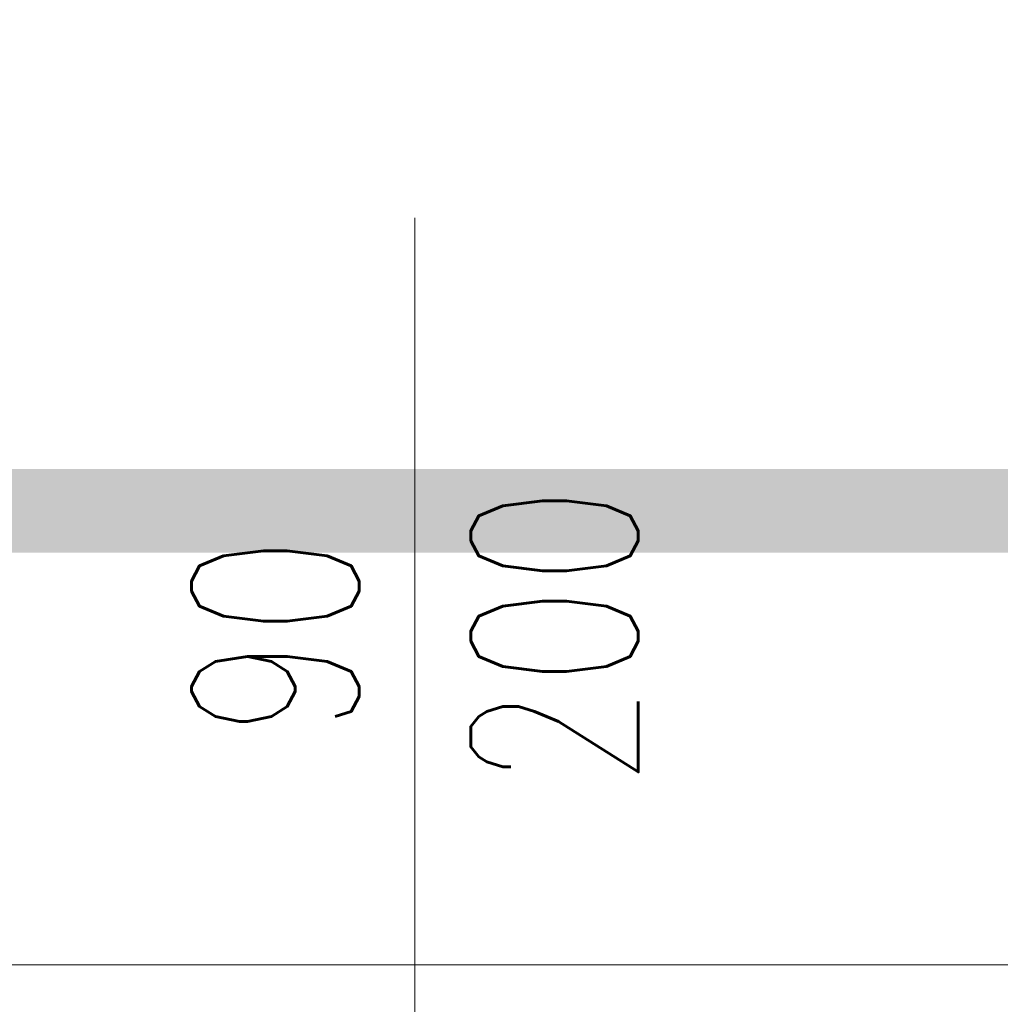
# Model space of a CAD drawing. Header units: millimetres. Extents: x -6792 to 22441, y -13430 to 4653.
# Tile 135 of 256: x -1652 to -1593, y -12327 to -12268. Entities that reach past the tile are written whole.
import ezdxf
from ezdxf import colors
from ezdxf.entities.mleader import LeaderData, LeaderLine
from ezdxf.math import Vec2, Vec3

# ---------------------------------------------------------------- set-up
doc = ezdxf.new("R2010")
doc.units = ezdxf.units.MM
doc.linetypes.add('DASHED', pattern=[19.05, 12.7, -6.35])
for name, color, linetype, lineweight in [('_A_KOLORYSTYKA ŚCIAN', 40, 'Continuous', 5), ('_A_OPIS', 253, 'Continuous', 9), ('drzwi', 30, 'Continuous', 20)]:
    doc.layers.add(name, color=color, linetype=linetype, lineweight=lineweight)
doc.styles.add('JACEK_07', font='SIMPLEX.SHX', dxfattribs={"width": 0.7})
doc.styles.get("Standard").update_dxf_attribs({"font": 'arial.ttf'})

# ---------------------------------------------------------------- blocks, each defined once
blk = doc.blocks.new('_Dot')
at = {"color": 0, "linetype": 'ByBlock', "lineweight": -2}
blk.add_line((-0.5, 0), (-1, 0), dxfattribs=at)
at = {"color": 0, "linetype": 'ByBlock', "const_width": 0.5}
blk.add_lwpolyline([(-0.25, 0, 1), (0.25, 0, 1)], format="xyb", close=True, dxfattribs=at)
blk = doc.blocks.new('*U61')
at = {"color": 7}
blk.add_lwpolyline([(50, 25), (50, -25)], dxfattribs=at)
at = {"linetype": 'DASHED'}
blk.add_arc((2, -7), 96, 270, 0, dxfattribs=at)
at = {"color": 7, "insert": (50, 0), "char_height": 10, "width": 10, "attachment_point": 5, "rotation": 90, "style": 'JACEK_07'}
blk.add_mtext('90\\P200', dxfattribs=at)

msp = doc.modelspace()

# ---------------------------------------------------------------- linework, layer by layer
at = {"layer": '_A_KOLORYSTYKA ŚCIAN', "color": 43, "true_color": 0xcdaf74, "const_width": 5}
msp.add_lwpolyline([(-1690.672, -11796.289), (-1397.672, -11796.289), (-1397.672, -12297.289), (-1690.672, -12297.289)], close=True, dxfattribs=at)
at = {"layer": 'drzwi', "color": 3}
msp.add_lwpolyline([(-1722.511, -11775.548), (-1334.809, -11775.548), (-1334.809, -12324.413), (-1722.511, -12324.413)], close=True, dxfattribs=at)

# ---------------------------------------------------------------- block references
at = {"layer": 'drzwi'}
msp.add_blockref('*U61', (-1678.172, -12304.789), dxfattribs=at)

# ---------------------------------------------------------------- leaders
at = {"layer": '_A_OPIS', "linetype": 'ByBlock'}
ml = msp.add_multileader_mtext('Standard', dxfattribs=at)
ml.set_content('COKOLIKI PRZYŚCIENNE O WYS. OK. 7-8 CM\\PZ PŁYTEK FORMATU 60X120CM CIĘTYCH\\PWZDŁUŻ NA 7-8 NP. OPTIMUM GRAND\\PCOLOURS GRAPHITE MAT FUGA 2 MM\\PO KOLORZE ZBLIŻONYM DO\\PPŁYTKI (GRAFIT)', color=256)
ml.set_leader_properties(color=256, linetype='ByLayer', lineweight=-1)
ml.set_arrow_properties(name='DOT')
ml.build(insert=Vec2(0, 0))
ml.multileader.update_dxf_attribs({"text_left_attachment_type": 6, "text_right_attachment_type": 5, "dogleg_length": 3, "arrow_head_size": 6})
ctx = ml.context
ctx.base_point, ctx.char_height, ctx.arrow_head_size, ctx.plane_origin, ctx.plane_x_axis, ctx.plane_y_axis = Vec3(-1479.341, -12609.647), 5, 6, Vec3(-1690.878, -11955.78), Vec3(-1, 0.00063), Vec3(-0.00063, -1)
ctx.left_attachment, ctx.right_attachment, ctx.text_align_type = 6, 5, 2
notes = []
notes.append((ctx, [(0, (1, 1, 0), (-1474.327, -12609.65), (-1, 0.00063), 5.014, [(0, [(-1474.327, -12643.654)], 0, [])])]))
ctx.mtext.insert, ctx.mtext.text_direction, ctx.mtext.rotation, ctx.mtext.alignment, ctx.mtext.line_spacing_factor, ctx.mtext.flow_direction = Vec3(-1631.062, -12616.021), Vec3(-1, 0.00063), 3.140963, 3, 1.2, 5
for ctx, leaders in notes:
    for number, flags, end, landing, length, lines in leaders:
        leader = LeaderData()
        leader.index, (leader.has_last_leader_line, leader.has_dogleg_vector, leader.attachment_direction) = number, flags
        leader.last_leader_point, leader.dogleg_vector, leader.dogleg_length = Vec3(end), Vec3(landing), length
        for number, points, colour, breaks in lines:
            line = LeaderLine()
            line.index, line.vertices, line.color, line.breaks = number, Vec3.list(points), colors.encode_raw_color(colour), breaks
            leader.lines.append(line)
        ctx.leaders.append(leader)

doc.saveas('drawing.dxf')
